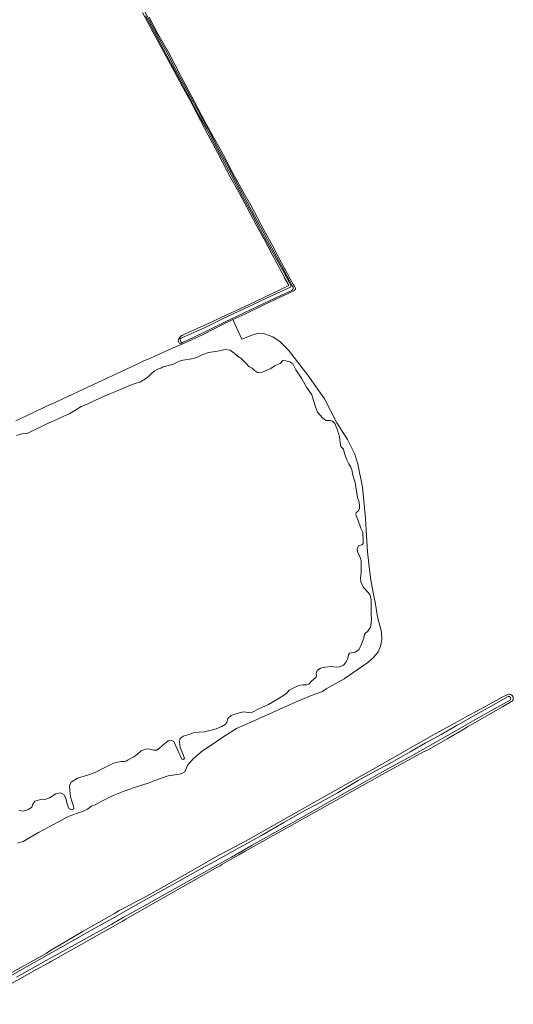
# Model space of a CAD drawing. Header units: metres. Extents: x 239845 to 242720, y 580286 to 584200.
# Tile 109 of 113: x 242296 to 242720, y 582501 to 583346. Entities that reach past the tile are written whole.
import ezdxf

# ---------------------------------------------------------------- set-up
doc = ezdxf.new("R2010")
doc.units = ezdxf.units.M
for name, color, linetype, lineweight in [('B-WE-GR-GRAS-GV', 60, 'Continuous', 13), ('B-WE-GR-GROENVOORZIENING-GV', 80, 'Continuous', 18), ('B-WE-OG-WATER-GV', 130, 'Continuous', 18), ('B-WE-OG-WATER_SLOOT-GV', 120, 'Continuous', 18)]:
    doc.layers.add(name, color=color, linetype=linetype, lineweight=lineweight)

msp = doc.modelspace()

# ---------------------------------------------------------------- linework, layer by layer
at = {"layer": 'B-WE-GR-GRAS-GV', "flags": 128}
msp.add_lwpolyline([(242294.48, 582638.99), (242299.42, 582640.33), (242312.52, 582648.13), (242329.85, 582657.26), (242334.21, 582659.91), (242338.98, 582662.29), (242345.19, 582664.54), (242350.35, 582666.12), (242354.59, 582668.24), (242358.04, 582670.78), (242361.21, 582671.89), (242366.45, 582674.74), (242376.61, 582679.82), (242386.77, 582683.95), (242398.36, 582687.92), (242406.61, 582690.62), (242412.49, 582692.68), (242423.76, 582696.81), (242429.63, 582697.76), (242435.19, 582698.56), (242438.35, 582700.3), (242440.74, 582706.21), (242445.7, 582711.68), (242453.37, 582718.29), (242459.19, 582721.99), (242472.69, 582731.26), (242482.48, 582737.6), (242502.06, 582746.07), (242522.43, 582755.07), (242535.92, 582761.15), (242546.24, 582765.39), (242556.3, 582769.35), (242559.64, 582771.54), (242574.89, 582780.16), (242587.11, 582788.41), (242595.37, 582794.12), (242600.45, 582798.73), (242604.26, 582803.33), (242606.32, 582808.09), (242607.27, 582813.81), (242606.96, 582820.48), (242603.62, 582833.34), (242601.55, 582845.81), (242600.09, 582852.56), (242597.84, 582864.99), (242596.79, 582873.72), (242594.93, 582889.2), (242594.01, 582907.86), (242593.48, 582918.18), (242590.83, 582944.77), (242586.86, 582964.48), (242584.08, 582973.08), (242578, 582985.51), (242568.74, 583000.06), (242558.02, 583020.44), (242551.41, 583030.23), (242544.66, 583039.62), (242527.2, 583062.37), (242520.06, 583069.65), (242513.71, 583073.75), (242505.77, 583076.66), (242501.8, 583076.93), (242496.64, 583075.6), (242487.25, 583071.77), (242479.57, 583088.61), (242472.87, 583085.45), (242453.89, 583075.93), (242437.15, 583068.09), (242427.66, 583064.21), (242415.61, 583058.66), (242413, 583057.46), (242408.19, 583055.25), (242403.69, 583053.37), (242400.69, 583051.98), (242397.42, 583050.46), (242350.51, 583028.67), (242323.62, 583016.11), (242323.08, 583015.86), (242302.77, 583006.38), (242293.17, 583001.55)], dxfattribs=at)
at = {"layer": 'B-WE-GR-GROENVOORZIENING-GV', "flags": 128}
for points in [[(242402.69, 583355.23), (242410.18, 583341.16), (242416.55, 583329.49), (242422.96, 583317.57), (242430.54, 583303.1), (242438.21, 583289.15), (242444.55, 583277.26), (242451.94, 583263.59), (242459.25, 583250.32), (242464.66, 583239.81), (242469.2, 583231.43), (242475.39, 583219.95), (242481.51, 583208.68), (242486.33, 583199.46), (242492.3, 583188.45), (242498.43, 583177.04), (242505.28, 583164.43), (242514.96, 583146.5), (242523.61, 583130.6), (242530.46, 583117.69, -0.029465), (242531.11, 583116.23, -0.263728), (242530.94, 583114.5, -0.050438), (242530.08, 583113.59), (242521.1, 583109.61), (242507.22, 583103.07), (242489.04, 583094.5), (242472.16, 583086.27), (242455.53, 583077.99), (242436.12, 583069.04, -0.365979), (242434.65, 583069.61), (242434.14, 583070.9, -0.340895), (242435.09, 583072.73), (242444.05, 583076.71), (242455.08, 583081.67), (242469.44, 583088.55), (242484.62, 583095.86), (242501.85, 583103.85), (242516.48, 583110.64), (242528.83, 583116.48, 0.347979), (242529.25, 583117.89), (242527.97, 583120.21), (242523.73, 583128.26), (242518.21, 583137.93), (242511.28, 583150.75), (242503.22, 583165.45), (242495.13, 583180.88), (242487.8, 583194.41), (242479.95, 583208.9), (242472.28, 583223.28), (242463.81, 583239.28), (242456.97, 583252.04), (242449.73, 583265.14), (242442.91, 583278.2), (242435.2, 583292.38), (242428.05, 583305.73), (242419.72, 583321.13), (242411.55, 583336.43), (242404.58, 583349.58)], [(242401.86, 583352.4), (242408.76, 583339.39), (242416.75, 583324.56), (242423.78, 583311.28), (242431.3, 583297.51), (242436.33, 583288.49), (242442.38, 583277.24), (242448.54, 583265.47), (242458.07, 583247.62), (242466.33, 583232.13), (242470.97, 583223.29), (242477.25, 583211.31), (242484.77, 583197.52), (242491.37, 583185.15), (242500, 583168.71), (242506.25, 583157.61), (242513.26, 583144.55), (242519.19, 583133.46), (242523.78, 583124.73), (242523.85, 583124.59), (242526.9, 583119.11, -0.188062), (242527.15, 583117.54), (242526.32, 583117.28), (242498.19, 583103.98), (242457.08, 583084.72), (242438.55, 583076.45), (242436.57, 583075.31), (242436.27, 583075.15), (242434.7, 583074.24), (242432.69, 583071.83), (242432.54, 583070.03), (242432.69, 583069.76), (242433.62, 583068.13), (242434.49, 583067.67), (242437.15, 583068.09), (242453.89, 583075.93), (242472.87, 583085.45), (242479.57, 583088.61), (242489.66, 583093.37), (242505.6, 583100.93), (242519.95, 583107.81), (242531.89, 583113.29, 0.176078), (242533.35, 583115.17), (242532.72, 583116.85), (242532.14, 583117.73), (242531.51, 583118.51), (242528.54, 583123.73), (242524.39, 583131.5), (242523.89, 583132.45), (242518.37, 583142.84), (242513.74, 583151.69), (242506.32, 583165.15), (242500.94, 583175.45), (242494.8, 583186.82), (242488.3, 583198.41), (242479.48, 583214.22), (242471.02, 583230.46), (242470.7, 583231.05), (242464.39, 583242.76), (242455.38, 583258.78), (242445.8, 583276.81), (242434.57, 583298.31), (242424.62, 583317.03), (242415.1, 583334.02), (242407.6, 583348.18)], [(242257.74, 582500.61), (242309.57, 582529.98), (242321.33, 582536.32), (242323.06, 582537.33), (242324.37, 582538.06), (242380.71, 582569.71), (242384.7, 582571.98), (242386.15, 582572.86), (242387.67, 582573.78), (242401.06, 582581.35), (242464.66, 582617.54), (242468.53, 582619.54), (242469.92, 582620.73), (242471.88, 582621.71), (242484.72, 582628.95), (242489.91, 582632.13), (242554.15, 582667.9), (242590.88, 582688.48), (242598.41, 582692.76), (242607.73, 582698.05), (242634.79, 582712.89), (242643.6, 582717.73), (242645.98, 582718.53), (242663.37, 582728.53), (242674.32, 582734.88), (242675.52, 582735.55), (242680.88, 582738.79), (242691.4, 582744.94), (242711.07, 582756.03), (242718.63, 582760.52), (242719.27, 582760.86, 0.443107), (242718.85, 582766.19, 0.251252), (242715.48, 582766.76), (242710.75, 582764.42), (242688.9, 582752.29), (242681.34, 582748.37), (242675.11, 582744.8), (242651.22, 582731.7), (242603.92, 582704.72), (242562.72, 582681.76), (242492.76, 582642.18), (242481.65, 582636.15), (242469.01, 582629.54), (242465.48, 582627.62), (242443.07, 582614.58), (242404.34, 582592.99), (242384.72, 582582.5), (242381.74, 582581.1), (242377.81, 582578.51), (242350.89, 582563.37), (242329.09, 582550.67), (242322.22, 582546.41), (242319.23, 582544.33), (242284.02, 582524.66)], [(242257.74, 582500.61), (242309.57, 582529.98), (242321.33, 582536.32), (242323.06, 582537.33), (242324.37, 582538.06), (242380.71, 582569.71), (242384.7, 582571.98), (242386.15, 582572.86), (242387.67, 582573.78), (242401.06, 582581.35), (242464.66, 582617.54), (242468.53, 582619.54), (242469.92, 582620.73), (242471.88, 582621.71), (242484.72, 582628.95), (242489.91, 582632.13), (242554.15, 582667.9), (242590.88, 582688.48), (242598.41, 582692.76), (242607.73, 582698.05), (242634.79, 582712.89), (242643.6, 582717.73), (242645.98, 582718.53), (242663.37, 582728.53), (242674.32, 582734.88), (242675.52, 582735.55), (242680.88, 582738.79), (242691.4, 582744.94), (242711.07, 582756.03), (242718.63, 582760.52), (242719.27, 582760.86, 0.443107), (242718.85, 582766.19, 0.251252), (242715.48, 582766.76), (242710.75, 582764.42), (242688.9, 582752.29), (242681.34, 582748.37), (242675.11, 582744.8), (242651.22, 582731.7), (242603.92, 582704.72), (242562.72, 582681.76), (242492.76, 582642.18), (242481.65, 582636.15), (242469.01, 582629.54), (242465.48, 582627.62), (242443.07, 582614.58), (242404.34, 582592.99), (242384.72, 582582.5), (242381.74, 582581.1), (242377.81, 582578.51), (242350.89, 582563.37), (242329.09, 582550.67), (242322.22, 582546.41), (242319.23, 582544.33), (242284.02, 582524.66)], [(242276.53, 582518.12), (242302.25, 582532.87), (242331.23, 582549.07), (242358.48, 582564.49), (242376.01, 582574.24), (242395.51, 582585.5), (242420.2, 582599.08), (242433.11, 582606.23), (242452.65, 582617.31), (242464.24, 582623.65), (242483.05, 582634.08), (242503.6, 582645.4), (242523.16, 582656.76), (242538.67, 582665.49), (242553.87, 582673.68), (242569.83, 582682.64), (242587, 582692.75), (242604.93, 582702.59), (242616.1, 582708.48), (242631.68, 582717.34), (242644.46, 582724.83), (242658.38, 582732.39), (242671.17, 582739.64), (242687.87, 582749.18), (242703.12, 582757.9), (242715.95, 582765.03, -0.705876), (242717.51, 582761.92), (242706.76, 582755.87), (242689.28, 582746), (242670.23, 582735.04), (242647.05, 582721.99), (242630.47, 582712.48), (242615.8, 582704.49), (242605.48, 582698.78), (242593.21, 582691.98), (242575.79, 582682.22), (242558.24, 582672.14), (242540.58, 582662.3), (242522.73, 582652.11), (242495.98, 582637.27), (242478.25, 582627.04), (242462.38, 582618.16), (242444.34, 582608.19), (242425.42, 582597.49), (242405.71, 582586.34), (242385.37, 582575.05), (242375.64, 582569.29), (242346.75, 582553.37), (242319.25, 582538.26), (242293.68, 582523.83)], [(242276.53, 582518.12), (242302.25, 582532.87), (242331.23, 582549.07), (242358.48, 582564.49), (242376.01, 582574.24), (242395.51, 582585.5), (242420.2, 582599.08), (242433.11, 582606.23), (242452.65, 582617.31), (242464.24, 582623.65), (242483.05, 582634.08), (242503.6, 582645.4), (242523.16, 582656.76), (242538.67, 582665.49), (242553.87, 582673.68), (242569.83, 582682.64), (242587, 582692.75), (242604.93, 582702.59), (242616.1, 582708.48), (242631.68, 582717.34), (242644.46, 582724.83), (242658.38, 582732.39), (242671.17, 582739.64), (242687.87, 582749.18), (242703.12, 582757.9), (242715.95, 582765.03, -0.705876), (242717.51, 582761.92), (242706.76, 582755.87), (242689.28, 582746), (242670.23, 582735.04), (242647.05, 582721.99), (242630.47, 582712.48), (242615.8, 582704.49), (242605.48, 582698.78), (242593.21, 582691.98), (242575.79, 582682.22), (242558.24, 582672.14), (242540.58, 582662.3), (242522.73, 582652.11), (242495.98, 582637.27), (242478.25, 582627.04), (242462.38, 582618.16), (242444.34, 582608.19), (242425.42, 582597.49), (242405.71, 582586.34), (242385.37, 582575.05), (242375.64, 582569.29), (242346.75, 582553.37), (242319.25, 582538.26), (242293.68, 582523.83)]]:
    msp.add_lwpolyline(points, format="xyb", dxfattribs=at)
at = {"layer": 'B-WE-OG-WATER-GV', "flags": 128}
msp.add_lwpolyline([(242295.85, 582666.92), (242299.42, 582666.39), (242304.05, 582667.84), (242306.96, 582669.83), (242307.49, 582671.94), (242309.48, 582675.12), (242313.44, 582676.31), (242318.07, 582676.57), (242321.91, 582677.9), (242327.33, 582681.34), (242331.04, 582682.13), (242334.21, 582680.68), (242336.07, 582677.63), (242337.26, 582672.34), (242338.58, 582668.64), (242340.83, 582667.58), (242342.81, 582668.51), (242342.68, 582670.75), (242341.49, 582674.33), (242340.03, 582678.82), (242339.51, 582684.51), (242339.24, 582688.35), (242340.7, 582691.26), (242345.99, 582694.7), (242354.72, 582697.48), (242361.33, 582699.73), (242365.96, 582702.24), (242376.94, 582707.66), (242383.29, 582709.12), (242386.2, 582708.99), (242387.92, 582709.52), (242389.51, 582710.57), (242394.54, 582713.22), (242397.71, 582715.47), (242400.62, 582718.25), (242405.39, 582720.1), (242408.3, 582719.83), (242411.47, 582718.78), (242414.25, 582718.91), (242416.5, 582720.49), (242419.01, 582722.88), (242423.91, 582726.98), (242426.42, 582727.38), (242428.72, 582726.43), (242432.37, 582718), (242435.68, 582711.25), (242436.87, 582710.72), (242437.93, 582711.78), (242436.73, 582715.09), (242434.09, 582721.04), (242433.56, 582725.67), (242433.83, 582728.71), (242436.73, 582730.83), (242440.84, 582732.02), (242445.6, 582733.61), (242450.49, 582734.27), (242454.99, 582734.67), (242459.75, 582735.72), (242465.18, 582737.05), (242469.94, 582739.3), (242472.72, 582741.02), (242474.17, 582742.6), (242475.23, 582746.04), (242478.01, 582748.69), (242484.1, 582750.67), (242488.46, 582751.73), (242492.69, 582751.33), (242496.27, 582751.47), (242501.69, 582754.24), (242510.16, 582757.95), (242518.49, 582762.98), (242522.46, 582765.49), (242525.37, 582767.61), (242527.75, 582770.39), (242532.25, 582772.63), (242535.82, 582774.35), (242539.39, 582775.02), (242542.96, 582775.02), (242544.95, 582775.81), (242546.8, 582777.79), (242549.32, 582780.04), (242551.04, 582781.5), (242551.3, 582783.08), (242550.9, 582784.81), (242551.7, 582787.19), (242554.64, 582789.19), (242559.09, 582790.14), (242563.85, 582790.62), (242568.46, 582790.14), (242571, 582790.3), (242574.49, 582791.89), (242576.39, 582794.27), (242578.3, 582797.76), (242578.62, 582800.62), (242579.57, 582802.21), (242581.16, 582802.36), (242584.49, 582803), (242587.51, 582804.91), (242589.73, 582809.19), (242591.79, 582814.91), (242592.11, 582817.6), (242593.06, 582819.03), (242595.44, 582820.94), (242597.51, 582824.43), (242598.3, 582827.61), (242598.46, 582831.89), (242598.3, 582835.07), (242598.3, 582844.59), (242598.14, 582847.93), (242597.35, 582852.05), (242595.6, 582854.28), (242591.63, 582858.56), (242589.41, 582863.32), (242588.93, 582866.98), (242589.57, 582870.94), (242589.73, 582876.82), (242589.73, 582881.58), (242588.78, 582884.44), (242586.55, 582889.36), (242586.24, 582891.9), (242587.66, 582894.6), (242590.05, 582895.07), (242591.32, 582896.19), (242591.32, 582898.25), (242591, 582906.19), (242589.41, 582909.36), (242587.03, 582916.03), (242585.28, 582920.16), (242584.9, 582921.69), (242585.22, 582923.06), (242587.02, 582924.23), (242588.18, 582926.24), (242588.29, 582928.78), (242587.97, 582931.95), (242586.59, 582935.87), (242584.37, 582948.68), (242582.25, 582955.98), (242581.83, 582958.73), (242580.84, 582961.91), (242578.93, 582964.77), (242577.19, 582968.26), (242575.44, 582973.5), (242574.33, 582977.31), (242572.11, 582979.69), (242571.47, 582982.86), (242571, 582987.79), (242569.41, 582993.66), (242566.87, 582999.37), (242565.12, 583001.44), (242563.22, 583001.91), (242559.41, 583002.07), (242556.39, 583004.3), (242552.1, 583009.22), (242550.2, 583014.61), (242548.45, 583020.01), (242547.18, 583023.98), (242542.74, 583030.65), (242538.77, 583037.79), (242533.53, 583045.57), (242530.99, 583050.49), (242528.29, 583052.24), (242524.8, 583053.19), (242522.42, 583053.35), (242520.2, 583050.81), (242515.75, 583049.06), (242512.1, 583046.52), (242506.07, 583043.98), (242503.53, 583043.03), (242500.51, 583043.19), (242500.51, 583043.19), (242500.51, 583043.19), (242497.97, 583044.94), (242495.91, 583046.84), (242493.05, 583048.27), (242490.67, 583051.29), (242486.22, 583055.41), (242483.36, 583057.16), (242480.51, 583059.86), (242477.02, 583062.24), (242472.89, 583062.87), (242466.38, 583061.6), (242458.44, 583060.33), (242453.68, 583058.75), (242449.23, 583056.36), (242445.58, 583055.09), (242434.95, 583053.51), (242432.25, 583052.24), (242428.6, 583050.33), (242419.23, 583048.11), (242417.71, 583046.78), (242415.07, 583045.99), (242411.89, 583044.27), (242409.51, 583042.29), (242407.26, 583039.9), (242404.35, 583037.79), (242399.46, 583035.01), (242396.42, 583034.08), (242393.11, 583032.76), (242384.77, 583029.32), (242380.94, 583027.73), (242372.47, 583024.16), (242366.78, 583021.78), (242362.02, 583019.8), (242358.58, 583018.07), (242355.4, 583016.49), (242352.49, 583015.03), (242349.32, 583013.84), (242343.63, 583010.4), (242339.53, 583007.89), (242330.53, 583004.05), (242325.64, 583001.67), (242319.72, 582999.14), (242302.89, 582990.88), (242298.13, 582990.4), (242293.53, 582989.13)], dxfattribs=at)
at = {"layer": 'B-WE-OG-WATER_SLOOT-GV', "flags": 128}
msp.add_lwpolyline([(242293.68, 582523.83), (242319.25, 582538.26), (242346.75, 582553.37), (242375.64, 582569.29), (242385.37, 582575.05), (242405.71, 582586.34), (242425.42, 582597.49), (242444.34, 582608.19), (242462.38, 582618.16), (242478.25, 582627.04), (242495.98, 582637.27), (242522.73, 582652.11), (242540.58, 582662.3), (242558.24, 582672.14), (242575.79, 582682.22), (242593.21, 582691.98), (242605.48, 582698.78), (242615.8, 582704.49), (242630.47, 582712.48), (242647.05, 582721.99), (242670.23, 582735.04), (242689.28, 582746), (242706.76, 582755.87), (242717.51, 582761.92, 0.705876), (242715.95, 582765.03), (242703.12, 582757.9), (242687.87, 582749.18), (242671.17, 582739.64), (242658.38, 582732.39), (242644.46, 582724.83), (242631.68, 582717.34), (242616.1, 582708.48), (242604.93, 582702.59), (242587, 582692.75), (242569.83, 582682.64), (242553.87, 582673.68), (242538.67, 582665.49), (242523.16, 582656.76), (242503.6, 582645.4), (242483.05, 582634.08), (242464.24, 582623.65), (242452.65, 582617.31), (242433.11, 582606.23), (242420.2, 582599.08), (242395.51, 582585.5), (242376.01, 582574.24), (242358.48, 582564.49), (242331.23, 582549.07), (242302.25, 582532.87), (242276.53, 582518.12)], format="xyb", dxfattribs=at)

doc.saveas('drawing.dxf')
